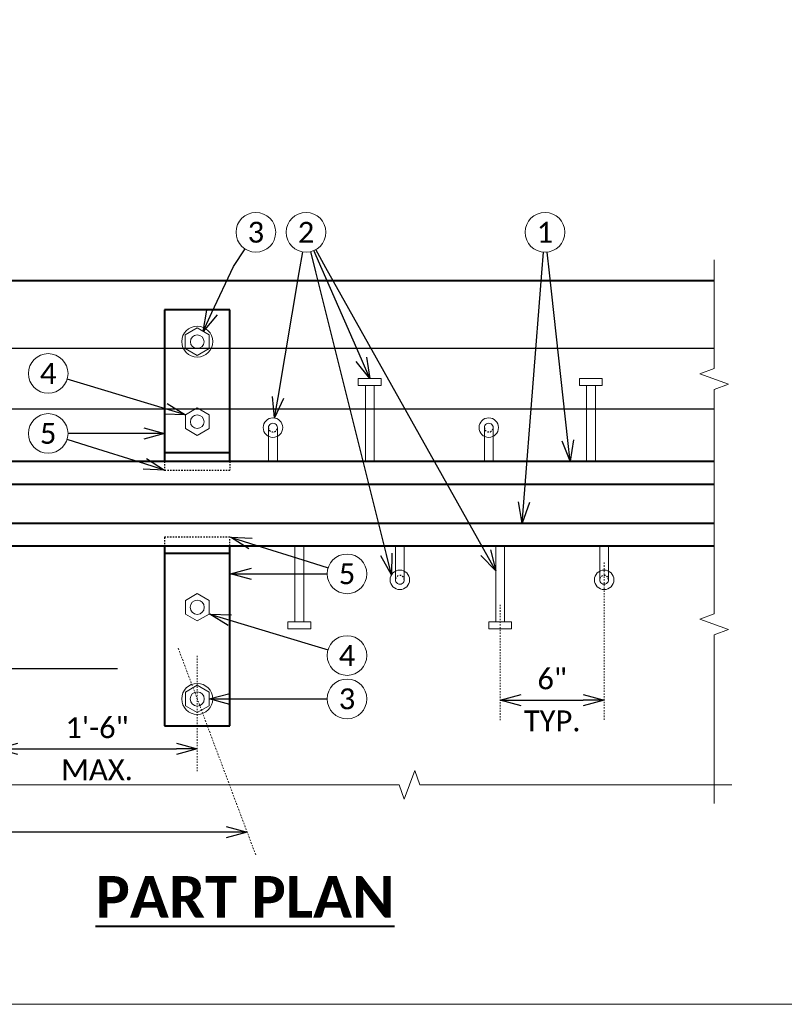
# Model space of a CAD drawing. Header units: metres. Extents: x -138 to 797, y -50 to 519.
# Tile 105 of 256: x 35 to 90, y -50 to 21. Entities that reach past the tile are written whole.
import ezdxf
from ezdxf import colors
from ezdxf.entities.mleader import LeaderData, LeaderLine
from ezdxf.enums import TextEntityAlignment as Align
from ezdxf.math import Vec2, Vec3

# ---------------------------------------------------------------- set-up
doc = ezdxf.new("R2010")
doc.units = ezdxf.units.M
doc.header["$MEASUREMENT"] = 0
doc.linetypes.add('Wisdot2', pattern=[0.125, 0.0625, -0.0625])
doc.linetypes.add('Wisdot4', pattern=[0.28125, 0.125, -0.0625, 0.03125, -0.0625])
for name, color, linetype, lineweight in [('B_ANNO_BREAK', 7, 'Continuous', 18), ('B_ANNO_DIM', 7, 'Continuous', 18), ('B_ANNO_SYMB', 7, 'Continuous', 18), ('B_ANNO_TEXT', 7, 'Continuous', 18), ('B_ANNO_TEXT_TITLE', 7, 'Continuous', 40), ('B_CNTR', 1, 'Wisdot4', 18), ('B_DETAIL', 7, 'Continuous', 18), ('B_DETAIL_HIDDEN', 7, 'Wisdot2', 25), ('B_DETAIL_OBJ', 7, 'Continuous', 40), ('B_REBAR', 5, 'Continuous', 25)]:
    doc.layers.add(name, color=color, linetype=linetype, lineweight=lineweight)
doc.layers.add('B_ANNO_NOPLOT', color=47, linetype='Continuous', lineweight=18, plot=False)
doc.styles.add('Annotative', font='calibri.ttf', dxfattribs={"height": 0.0625})
doc.styles.get("Standard").update_dxf_attribs({"font": 'calibri.ttf'})
doc.styles.add('Title', font='calibrib.ttf', dxfattribs={"height": 0.125})
doc.dimstyles.new('Annotative', dxfattribs={"dimscale": 0, "dimtxt": 0.0625, "dimasz": 0.0625, "dimexe": 0.03125, "dimexo": 0.03125, "dimgap": 0.03125, "dimtad": 1, "dimdec": 3, "dimzin": 3, "dimdsep": 46, "dimlunit": 4, "dimtxsty": 'Standard', "dimblk": 'OPEN30', "dimcen": 0.03125, "dimaunit": 1, "dimadec": 0, "dimazin": 3, "dimtfac": 0.75, "dimtdec": 3, "dimtofl": 0, "dimtmove": 0, "dimatfit": 3, "dimldrblk": 'OPEN30', "dimfxl": 1, "dimtfill": 1, "dimfrac": 1, "dimtolj": 1, "dimtzin": 0, "dimarcsym": 0})

# ---------------------------------------------------------------- blocks, each defined once
blk = doc.blocks.new('HEXNUT')
at = {"layer": 'B_DETAIL'}
for p, q in [((-0.855, 0.49), (-0.005, 0.985)), ((-0.005, 0.985), (0.85, 0.49)), ((-0.855, -0.495), (-0.855, 0.49)), ((0.85, 0.49), (0.85, -0.495)), ((-0.005, -0.985), (-0.855, -0.495)), ((0.85, -0.495), (-0.005, -0.985))]:
    blk.add_line(p, q, dxfattribs=at)
blk = doc.blocks.new('_Open30')
at = {"color": 0, "linetype": 'ByBlock', "lineweight": -2}
for p, q in [((-1, 0.268), (0, 0)), ((0, 0), (-1, -0.268)), ((0, 0), (-1, 0))]:
    blk.add_line(p, q, dxfattribs=at)
blk = doc.blocks.new('*D41')
at = {"layer": 'B_ANNO_DIM', "color": 0, "lineweight": -2, "transparency": 16777216}
blk.add_line((35.189, -31.298), (46.589, -31.298), dxfattribs=at)
at = {"layer": 'Defpoints', "color": 0, "transparency": 16777216}
for p in [(33.689, -31.298), (48.089, -31.298), (48.089, -31.298)]:
    blk.add_point(p, dxfattribs=at)
at = {"layer": 'B_ANNO_DIM', "color": 0, "lineweight": -2, "transparency": 16777216, "xscale": 1.5, "yscale": 1.5, "zscale": 1.5, "rotation": 180}
blk.add_blockref('_Open30', (33.689, -31.298), dxfattribs=at)
at = {"layer": 'B_ANNO_DIM', "color": 0, "lineweight": -2, "transparency": 16777216, "xscale": 1.5, "yscale": 1.5, "zscale": 1.5}
blk.add_blockref('_Open30', (48.089, -31.298), dxfattribs=at)
at = {"layer": 'B_ANNO_DIM', "color": 0, "transparency": 16777216, "char_height": 1.5, "attachment_point": 5}
for s, insert in [('\\A1;1\'-6"', (40.889, -29.781)), ('\\A1;MAX.', (40.889, -32.804))]:
    blk.add_mtext(s, dxfattribs=dict(at, insert=insert))
blk = doc.blocks.new('*D42')
at = {"layer": 'B_ANNO_DIM', "color": 0, "lineweight": -2, "transparency": 16777216}
blk.add_line((71.359, -27.791), (75.83, -27.791), dxfattribs=at)
at = {"layer": 'Defpoints', "color": 0, "transparency": 16777216}
for p in [(69.859, -27.791), (77.33, -27.791), (77.33, -27.791)]:
    blk.add_point(p, dxfattribs=at)
at = {"layer": 'B_ANNO_DIM', "color": 0, "lineweight": -2, "transparency": 16777216, "xscale": 1.5, "yscale": 1.5, "zscale": 1.5, "rotation": 180}
blk.add_blockref('_Open30', (69.859, -27.791), dxfattribs=at)
at = {"layer": 'B_ANNO_DIM', "color": 0, "lineweight": -2, "transparency": 16777216, "xscale": 1.5, "yscale": 1.5, "zscale": 1.5}
blk.add_blockref('_Open30', (77.33, -27.791), dxfattribs=at)
at = {"layer": 'B_ANNO_DIM', "color": 0, "transparency": 16777216, "char_height": 1.5, "attachment_point": 5}
for s, insert in [('\\A1;6"', (73.595, -26.273)), ('\\A1;TYP.', (73.595, -29.296))]:
    blk.add_mtext(s, dxfattribs=dict(at, insert=insert))
blk = doc.blocks.new('*U1778')
at = {"layer": 'B_ANNO_NOPLOT', "flags": 128}
blk.add_lwpolyline([(0, 0), (0, 252), (323.928, 252), (323.928, 238.855), (378, 238.855), (378, 40.5), (316.571, 40.5), (316.571, 0)], close=True, dxfattribs=at)
at = {"layer": 'B_ANNO_TEXT', "style": 'Annotative'}
for tag, p in [('JO1', (357.189, 85.335)), ('JO2', (357.189, 82.392)), ('JO3', (357.189, 79.392)), ('JO4', (357.189, 76.43)), ('JO5', (357.189, 73.439)), ('JO6', (357.189, 70.335)), ('JO7', (357.189, 67.477)), ('JO8', (357.189, 64.496)), ('JO9', (357.189, 61.535))]:
    blk.add_attdef(tag, text='', height=1.5, dxfattribs=at).set_placement(p, align=Align.CENTER)
blk = doc.blocks.new('*U976')
at = {"layer": 'B_ANNO_NOPLOT', "flags": 128}
blk.add_lwpolyline([(0, 0), (0, 252), (323.928, 252), (323.928, 238.855), (378, 238.855), (378, 40.5), (316.571, 40.5), (316.571, 0)], close=True, dxfattribs=at)
blk = doc.blocks.new('*U1006')
at = {"layer": 'B_ANNO_NOPLOT', "flags": 128}
blk.add_lwpolyline([(0, 0), (0, 252), (323.9277, 252), (323.9277, 238.8552), (378, 238.8552), (378, 40.4996), (316.5708, 40.4996), (316.5708, 0)], close=True, dxfattribs=at)
blk = doc.blocks.new('INS_JTSS_ATGRSDWK+SS_BASE')
at = {"layer": 'B_ANNO_BREAK', "flags": 128}
for points in [[(198.0679, -262.9942), (198.0679, -270.8122), (197.0369, -271.1875), (199.0988, -271.9379), (198.0679, -272.3132), (198.0679, -288.4383), (197.0369, -288.8135), (199.0988, -289.564), (198.0679, -289.9392), (198.0679, -302.0501)], [(199.325, -300.7221), (176.9194, -300.7221), (176.5442, -299.6912), (175.7937, -301.7531), (175.4185, -300.7221), (127.1886, -300.7221), (126.8133, -299.6912), (126.0629, -301.7531), (125.6876, -300.7221), (109.0499, -300.7221)]]:
    blk.add_lwpolyline(points, dxfattribs=at)
at = {"layer": 'B_ANNO_NOPLOT', "flags": 128}
blk.add_lwpolyline([(0, -316.4871), (0, -64.4871), (323.9277, -64.4871), (323.9277, -77.632), (378, -77.632), (378, -275.9875), (316.5708, -275.9875), (316.5708, -316.4871)], close=True, dxfattribs=at)
at = {"layer": 'B_ANNO_SYMB'}
for centre in [(165.1338, -261.0198), (168.737, -261.0198), (185.9099, -261.0198), (150.2065, -271.16), (150.2065, -275.4728), (171.681, -285.5594), (171.681, -291.4284), (171.681, -294.5464)]:
    blk.add_circle(centre, 1.4255, dxfattribs=at)
at = {"layer": 'B_CNTR', "ltscale": 0.75}
for p, q in [((190.1587, -284.7454), (190.1587, -296.0659)), ((182.6879, -287.7797), (182.6879, -296.0659)), ((160.9191, -291.4487), (160.9191, -299.7349))]:
    blk.add_line(p, q, dxfattribs=at)
at = {"layer": 'B_DETAIL'}
for p, q in [((172.4929, -271.5161), (172.4929, -272.0261)), ((174.1429, -271.5161), (172.4929, -271.5161)), ((174.1429, -272.0261), (174.1429, -271.5161)), ((188.3879, -271.5211), (188.3879, -272.0261)), ((190.0279, -271.5211), (188.3879, -271.5211)), ((190.0279, -272.0261), (190.0279, -271.5211)), ((172.4929, -272.0261), (174.1429, -272.0261)), ((173.0029, -272.0261), (173.0029, -277.4711)), ((173.6379, -272.0261), (173.6379, -277.4711)), ((188.3879, -272.0261), (190.0279, -272.0261)), ((188.8929, -272.0261), (188.8929, -277.4711)), ((189.5279, -272.0261), (189.5279, -277.4711)), ((166.0421, -277.4711), (166.0421, -275.0611)), ((166.6753, -275.0611), (166.6753, -277.4711)), ((181.5517, -277.4711), (181.5517, -275.0611)), ((182.1849, -275.0611), (182.1849, -277.4711)), ((167.9429, -289.0011), (167.9429, -283.5561)), ((168.5779, -289.0011), (168.5779, -283.5561)), ((175.1621, -283.5661), (175.1621, -285.9761)), ((175.7953, -285.9761), (175.7953, -283.5661)), ((182.3729, -289.0111), (182.3729, -283.5661)), ((183.0029, -289.0111), (183.0029, -283.5661)), ((189.8421, -283.5661), (189.8421, -285.9761)), ((190.4753, -285.9761), (190.4753, -283.5661)), ((167.4329, -289.0011), (167.4329, -289.5061)), ((169.0779, -289.0011), (167.4329, -289.0011)), ((169.0779, -289.5061), (169.0779, -289.0011)), ((181.8629, -289.0111), (181.8629, -289.5061)), ((183.5129, -289.0111), (181.8629, -289.0111)), ((183.5129, -289.5061), (183.5129, -289.0111)), ((167.4329, -289.5061), (169.0779, -289.5061)), ((181.8629, -289.5061), (183.5129, -289.5061))]:
    blk.add_line(p, q, dxfattribs=at)
for centre, radius in [((160.9179, -268.8761), 1.1136), ((160.9163, -268.8775), 0.4896), ((160.9191, -274.6263), 0.4896), ((166.3579, -275.0511), 0.7008), ((181.8675, -275.0511), 0.7008), ((175.4779, -285.9861), 0.7008), ((190.1579, -285.9861), 0.7008), ((160.9189, -287.9599), 0.5088), ((160.9191, -294.5453), 1.1136), ((160.9191, -294.5453), 0.5088)]:
    blk.add_circle(centre, radius, dxfattribs=at)
for centre, start, end in [((166.3587, -275.0503), 358.046356, 181.953644), ((181.8683, -275.0503), 358.046356, 181.953644), ((175.4787, -285.9869), 178.046356, 1.953644), ((190.1587, -285.9869), 178.046356, 1.953644)]:
    blk.add_arc(centre, 0.3168, start, end, dxfattribs=at)
at = {"layer": 'B_DETAIL_HIDDEN', "ltscale": 0.15}
for p, q in [((158.5729, -277.4711), (158.5729, -278.1011)), ((163.2579, -277.4711), (163.2579, -278.1011)), ((158.5729, -282.9311), (158.5729, -283.5561)), ((163.2579, -283.5561), (163.2579, -282.9311))]:
    blk.add_line(p, q, dxfattribs=at)
at = {"layer": 'B_DETAIL_HIDDEN', "ltscale": 0.5}
for p, q in [((158.5729, -278.1011), (163.2579, -278.1011)), ((163.2579, -282.9311), (158.5729, -282.9311))]:
    blk.add_line(p, q, dxfattribs=at)
at = {"layer": 'B_DETAIL_HIDDEN', "ltscale": 0.25}
for centre, start, end in [((166.3587, -275.0503), 181.953644, 358.046356), ((181.8683, -275.0503), 181.953644, 358.046356), ((175.4787, -285.9869), 1.953644, 178.046356), ((190.1587, -285.9869), 1.953644, 178.046356)]:
    blk.add_arc(centre, 0.3168, start, end, dxfattribs=at)
at = {"layer": 'B_DETAIL_OBJ'}
for p, q in [((110.3979, -264.4801), (198.0679, -264.4801)), ((163.2579, -266.5811), (158.5729, -266.5811)), ((158.5729, -266.5811), (158.5729, -277.4711)), ((163.2579, -277.4711), (163.2579, -266.5811)), ((158.5729, -276.8361), (163.2579, -276.8361)), ((110.3979, -277.4711), (198.0679, -277.4711)), ((110.3979, -279.1211), (198.0679, -279.1211)), ((110.3979, -281.9061), (198.0679, -281.9061)), ((110.3979, -283.5561), (198.0679, -283.5561)), ((158.5729, -283.5561), (158.5729, -296.4761)), ((163.2579, -296.4761), (163.2579, -283.5561)), ((158.5729, -284.0661), (163.2579, -284.0661)), ((158.5729, -296.4761), (163.2579, -296.4761))]:
    blk.add_line(p, q, dxfattribs=at)
at = {"layer": 'B_REBAR'}
for p, q in [((126.7529, -269.3361), (198.0679, -269.3361)), ((126.7529, -273.7061), (198.0679, -273.7061)), ((110.2729, -292.3611), (155.1829, -292.3611))]:
    blk.add_line(p, q, dxfattribs=at)
at = {"color": 7, "linetype": 'Continuous', "lineweight": 18}
blk.add_blockref('HEXNUT', (160.9179, -268.8761), dxfattribs=at)
at = {"layer": 'B_DETAIL'}
for p in [(160.9207, -274.6249), (160.9205, -287.9585), (160.9207, -294.5439)]:
    blk.add_blockref('HEXNUT', p, dxfattribs=at)
at = {"style": 'Annotative'}
blk.add_attdef('DIM12', text='', height=1.5, rotation=90, dxfattribs=at).set_placement((9.8635, -92.4421), align=Align.MIDDLE_CENTER)
at = {"layer": 'B_ANNO_DIM', "lineweight": 30}
for tag, p in [('BAR1', (10.7294, -248.1165)), ('BAR3', (129.0984, -257.5272))]:
    blk.add_attdef(tag, text='', height=1.5, dxfattribs=at).set_placement(p, align=Align.TOP_LEFT)
at = {"layer": 'B_ANNO_DIM', "style": 'Annotative'}
for tag, p in [('BAR2', (96.1024, -274.8563)), ('BAR4', (122.9444, -296.1127))]:
    blk.add_attdef(tag, text='', height=1.5, dxfattribs=at).set_placement(p, align=Align.TOP_LEFT)
at = {"layer": 'B_ANNO_TEXT', "char_height": 1.5, "width": 3.563823, "attachment_point": 5, "style": 'Annotative'}
for s, insert in [('3', (165.1338, -261.0198)), ('2', (168.737, -261.0198)), ('1', (185.9099, -261.0198)), ('4', (150.2065, -271.16)), ('5', (150.2065, -275.4728)), ('5', (171.681, -285.5594)), ('4', (171.681, -291.4284)), ('3', (171.681, -294.5464))]:
    blk.add_mtext(s, dxfattribs=dict(at, insert=insert))
at = {"layer": 'B_ANNO_TEXT', "style": 'Annotative'}
for tag, p in [('SS', (321.0554, -84.683)), ('BID#', (275.9705, -312.1489))]:
    blk.add_attdef(tag, p, '', height=1.5, dxfattribs=at)
at = {"layer": 'B_ANNO_TEXT_TITLE', "insert": (153.6135, -307.2716, -1.6845), "char_height": 3, "attachment_point": 1, "line_spacing_factor": 0.8, "style": 'Title'}
blk.add_mtext('\\pxqc;{\\LPART PLAN}', dxfattribs=at)
at = {"layer": 'B_ANNO_DIM'}
for base, p1, p2, text, picture, middle in [((190.1587, -294.6296), (182.6879, -294.6296), (190.1587, -294.6296), '6"\\XTYP.', '*D42', (186.4233, -294.6296)), ((160.9179, -298.1371), (146.5179, -298.1371), (160.9179, -298.1371), '1\'-6"\\XMAX.', '*D41', (153.7179, -298.1371))]:
    dim = blk.add_linear_dim(base=base, p1=p1, p2=p2, text=text, dimstyle='Annotative', override={"dimtfill": 0}, dxfattribs=at)
    dim.commit()
    dim.dimension.update_dxf_attribs({"geometry": picture, "text_midpoint": middle, "insert": (112.8286, -266.8387)})
ml = blk.add_multileader_mtext('Standard', dxfattribs=at)
ml.set_content('', color=256)
ml.set_leader_properties()
ml.set_arrow_properties(name='OPEN30')
ml.build(insert=Vec2(0, 0))
ml.multileader.update_dxf_attribs({"text_right_attachment_type": 3, "dogleg_length": 0.0625, "arrow_head_size": 1.5, "scale": 24})
ctx = ml.context
ctx.base_point, ctx.scale, ctx.char_height, ctx.arrow_head_size, ctx.landing_gap_size, ctx.plane_origin, ctx.plane_x_axis, ctx.plane_y_axis = Vec3(168.7189, -260.9476), 24, 1.5, 1.5, 0.75, Vec3(170.2871, -267.2327), Vec3(0.2420893, -0.970254), Vec3(0.970254, 0.2420893)
ctx.right_attachment = 3
notes = []
notes.append((ctx, [(0, (1, 1, 0), (169.4452, -263.8583), (-0.2420893, 0.970254), 1.5, [(0, [(174.8765, -285.6263), (169.4452, -263.8583), (169.4452, -263.8583)], 0, [])])]))
ctx.mtext.insert, ctx.mtext.text_direction, ctx.mtext.rotation, ctx.mtext.flow_direction = Vec3(169.6282, -261.4937), Vec3(0.2420893, -0.970254), 4.9569076, 5
ml = blk.add_multileader_mtext('Standard', dxfattribs=at)
ml.set_content('', color=256)
ml.set_leader_properties()
ml.set_arrow_properties(name='OPEN30')
ml.build(insert=Vec2(0, 0))
ml.multileader.update_dxf_attribs({"text_right_attachment_type": 3, "dogleg_length": 0.0625, "arrow_head_size": 1.5, "scale": 24})
ctx = ml.context
ctx.base_point, ctx.scale, ctx.char_height, ctx.arrow_head_size, ctx.landing_gap_size, ctx.plane_origin, ctx.plane_x_axis, ctx.plane_y_axis = Vec3(168.7072, -260.9516), 24, 1.5, 1.5, 0.75, Vec3(171.2983, -266.8886), Vec3(0.3999968, -0.9165165), Vec3(0.9165165, 0.3999968)
ctx.right_attachment = 3
notes.append((ctx, [(0, (1, 1, 0), (169.9072, -263.7011), (-0.3999968, 0.9165165), 1.5, [(0, [(173.3179, -271.5161), (169.9072, -263.7011), (169.9072, -263.7011)], 0, [])])]))
ctx.mtext.insert, ctx.mtext.text_direction, ctx.mtext.rotation, ctx.mtext.flow_direction = Vec3(169.6946, -261.339), Vec3(0.3999968, -0.9165165), 5.1239023, 5
ml = blk.add_multileader_mtext('Standard', dxfattribs=at)
ml.set_content('', color=256)
ml.set_leader_properties()
ml.set_arrow_properties(name='OPEN30')
ml.build(insert=Vec2(0, 0))
ml.multileader.update_dxf_attribs({"text_right_attachment_type": 3, "dogleg_length": 0.0625, "arrow_head_size": 1.5, "scale": 24})
ctx = ml.context
ctx.base_point, ctx.scale, ctx.char_height, ctx.arrow_head_size, ctx.landing_gap_size, ctx.plane_origin, ctx.plane_x_axis, ctx.plane_y_axis = Vec3(168.7005, -260.9549), 24, 1.5, 1.5, 0.75, Vec3(171.8685, -266.6053), Vec3(0.4890422, -0.8722601), Vec3(0.8722601, 0.4890422)
ctx.right_attachment = 3
notes.append((ctx, [(0, (1, 1, 0), (170.1677, -263.5716), (-0.4890422, 0.8722601), 1.5, [(0, [(182.3729, -285.341), (170.1677, -263.5716), (170.1677, -263.5716)], 0, [])])]))
ctx.mtext.insert, ctx.mtext.text_direction, ctx.mtext.rotation, ctx.mtext.flow_direction = Vec3(169.7215, -261.2423), Vec3(0.4890422, -0.8722601), 5.2233803, 5
ml = blk.add_multileader_mtext('Standard', dxfattribs=at)
ml.set_content('', color=256)
ml.set_leader_properties()
ml.set_arrow_properties(name='OPEN30')
ml.build(insert=Vec2(0, 0))
ml.multileader.update_dxf_attribs({"text_right_attachment_type": 3, "dogleg_length": 0.0625, "arrow_head_size": 1.5, "scale": 24})
ctx = ml.context
ctx.base_point, ctx.scale, ctx.char_height, ctx.arrow_head_size, ctx.landing_gap_size, ctx.plane_origin, ctx.plane_x_axis, ctx.plane_y_axis = Vec3(185.9157, -260.9456), 24, 1.5, 1.5, 0.75, Vec3(185.4107, -267.4037), Vec3(-0.0779522, -0.9969571), Vec3(0.9969571, -0.0779522)
ctx.right_attachment = 3
notes.append((ctx, [(0, (1, 1, 0), (185.6819, -263.9365), (0.0779522, 0.9969571), 1.5, [(0, [(184.2768, -281.9061), (185.6819, -263.9365), (185.6819, -263.9365)], 0, [])])]))
ctx.mtext.insert, ctx.mtext.text_direction, ctx.mtext.rotation, ctx.mtext.flow_direction = Vec3(186.605, -261.7518), Vec3(-0.0779522, -0.9969571), 4.6343577, 5
ml = blk.add_multileader_mtext('Standard', dxfattribs=at)
ml.set_content('', color=256)
ml.set_leader_properties()
ml.set_arrow_properties(name='OPEN30')
ml.build(insert=Vec2(0, 0))
ml.multileader.update_dxf_attribs({"text_right_attachment_type": 3, "dogleg_length": 0.0625, "arrow_head_size": 1.5, "scale": 24})
ctx = ml.context
ctx.base_point, ctx.scale, ctx.char_height, ctx.arrow_head_size, ctx.landing_gap_size, ctx.plane_origin, ctx.plane_x_axis, ctx.plane_y_axis = Vec3(185.9018, -260.9458), 24, 1.5, 1.5, 0.75, Vec3(186.6086, -267.385), Vec3(0.1091147, -0.9940292), Vec3(0.9940292, 0.1091147)
ctx.right_attachment = 3
notes.append((ctx, [(0, (1, 1, 0), (186.2291, -263.9279), (-0.1091147, 0.9940292), 1.5, [(0, [(187.7158, -277.4711), (186.2291, -263.9279), (186.2291, -263.9279)], 0, [])])]))
ctx.mtext.insert, ctx.mtext.text_direction, ctx.mtext.rotation, ctx.mtext.flow_direction = Vec3(186.7291, -261.6095), Vec3(0.1091147, -0.9940292), 4.8217213, 5
ml = blk.add_multileader_mtext('Standard', dxfattribs=at)
ml.set_content('', color=256)
ml.set_leader_properties()
ml.set_arrow_properties(name='OPEN30')
ml.build(insert=Vec2(0, 0))
ml.multileader.update_dxf_attribs({"text_right_attachment_type": 3, "dogleg_length": 0.0625, "arrow_head_size": 1.5, "scale": 24})
ctx = ml.context
ctx.base_point, ctx.scale, ctx.char_height, ctx.arrow_head_size, ctx.landing_gap_size, ctx.plane_origin, ctx.plane_x_axis, ctx.plane_y_axis = Vec3(165.1746, -260.9575), 24, 1.5, 1.5, 0.75, Vec3(161.6294, -266.3791), Vec3(-0.5472815, -0.8369486), Vec3(0.8369486, -0.5472815)
ctx.right_attachment = 3
notes.append((ctx, [(0, (1, 1, 0), (163.5327, -263.4683), (0.5472815, 0.8369486), 1.5, [(0, [(161.3404, -268.1386), (163.5327, -263.4683), (163.5327, -263.4683)], 0, [])])]))
ctx.mtext.insert, ctx.mtext.text_direction, ctx.mtext.rotation, ctx.mtext.flow_direction = Vec3(165.3918, -261.9957), Vec3(-0.5472815, -0.8369486), 4.1332763, 5
ml = blk.add_multileader_mtext('Standard', dxfattribs=at)
ml.set_content('', color=256)
ml.set_leader_properties()
ml.set_arrow_properties(name='OPEN30')
ml.build(insert=Vec2(0, 0))
ml.multileader.update_dxf_attribs({"text_right_attachment_type": 3, "dogleg_length": 0.0625, "arrow_head_size": 1.5, "scale": 24})
ctx = ml.context
ctx.base_point, ctx.scale, ctx.char_height, ctx.arrow_head_size, ctx.landing_gap_size, ctx.plane_origin, ctx.plane_x_axis, ctx.plane_y_axis = Vec3(168.7494, -260.9464), 24, 1.5, 1.5, 0.75, Vec3(167.6668, -267.3332), Vec3(-0.1671237, -0.9859359), Vec3(0.9859359, -0.1671237)
ctx.right_attachment = 3
notes.append((ctx, [(0, (1, 1, 0), (168.248, -263.9042), (0.1671237, 0.9859359), 1.5, [(0, [(166.4756, -274.3603), (168.248, -263.9042), (168.248, -263.9042)], 0, [])])]))
ctx.mtext.insert, ctx.mtext.text_direction, ctx.mtext.rotation, ctx.mtext.flow_direction = Vec3(169.3635, -261.8112), Vec3(-0.1671237, -0.9859359), 4.5444774, 5
ml = blk.add_multileader_mtext('Standard', dxfattribs=at)
ml.set_content('', color=256)
ml.set_leader_properties()
ml.set_arrow_properties(name='OPEN30')
ml.build(insert=Vec2(0, 0))
ml.multileader.update_dxf_attribs({"text_right_attachment_type": 3, "dogleg_length": 0.0625, "arrow_head_size": 1.5, "scale": 24})
ctx = ml.context
ctx.base_point, ctx.scale, ctx.char_height, ctx.arrow_head_size, ctx.landing_gap_size, ctx.plane_origin, ctx.plane_x_axis, ctx.plane_y_axis = Vec3(151.5713, -271.5718), 24, 1.5, 1.5, 0.75, Vec3(156.3369, -273.0098), Vec3(-0.9573669, 0.2888748), Vec3(-0.2888748, -0.9573669)
ctx.right_attachment = 3
notes.append((ctx, [(0, (1, 1, 0), (153.0073, -272.0052), (-0.9573669, 0.2888748), 1.5, [(0, [(160.0657, -274.1349), (153.0073, -272.0052), (153.0073, -272.0052)], 0, [])])]))
ctx.mtext.insert, ctx.mtext.text_direction, ctx.mtext.rotation, ctx.mtext.flow_direction = Vec3(150.6366, -272.0732), Vec3(-0.9573669, 0.2888748), 2.8485414, 5
ml = blk.add_multileader_mtext('Standard', dxfattribs=at)
ml.set_content('', color=256)
ml.set_leader_properties()
ml.set_arrow_properties(name='OPEN30')
ml.build(insert=Vec2(0, 0))
ml.multileader.update_dxf_attribs({"text_right_attachment_type": 3, "dogleg_length": 0.0625, "arrow_head_size": 1.5, "scale": 24})
ctx = ml.context
ctx.base_point, ctx.scale, ctx.char_height, ctx.arrow_head_size, ctx.landing_gap_size, ctx.plane_origin, ctx.plane_x_axis, ctx.plane_y_axis = Vec3(151.632, -275.4728), 24, 1.5, 1.5, 0.75, Vec3(156.6099, -275.4728), Vec3(-1, 0), Vec3(0, -1)
ctx.right_attachment = 3
notes.append((ctx, [(0, (1, 1, 0), (153.132, -275.4728), (-1, 0), 1.5, [(0, [(158.5729, -275.4728), (153.132, -275.4728), (153.132, -275.4728)], 0, [])])]))
ctx.mtext.insert, ctx.mtext.text_direction, ctx.mtext.rotation, ctx.mtext.flow_direction = Vec3(150.882, -276.2228), Vec3(-1, 0), 3.1415927, 5
ml = blk.add_multileader_mtext('Standard', dxfattribs=at)
ml.set_content('', color=256)
ml.set_leader_properties()
ml.set_arrow_properties(name='OPEN30')
ml.build(insert=Vec2(0, 0))
ml.multileader.update_dxf_attribs({"text_right_attachment_type": 3, "dogleg_length": 0.0625, "arrow_head_size": 1.5, "scale": 24})
ctx = ml.context
ctx.base_point, ctx.scale, ctx.char_height, ctx.arrow_head_size, ctx.landing_gap_size, ctx.plane_origin, ctx.plane_x_axis, ctx.plane_y_axis = Vec3(151.5665, -275.9001), 24, 1.5, 1.5, 0.75, Vec3(156.3155, -277.392), Vec3(-0.9540306, 0.2997093), Vec3(-0.2997093, -0.9540306)
ctx.right_attachment = 3
notes.append((ctx, [(0, (1, 1, 0), (152.9975, -276.3496), (-0.9540306, 0.2997093), 1.5, [(0, [(158.5729, -278.1011), (152.9975, -276.3496), (152.9975, -276.3496)], 0, [])])]))
ctx.mtext.insert, ctx.mtext.text_direction, ctx.mtext.rotation, ctx.mtext.flow_direction = Vec3(150.6262, -276.3908), Vec3(-0.9540306, 0.2997093), 2.8372048, 5
ml = blk.add_multileader_mtext('Standard', dxfattribs=at)
ml.set_content('', color=256)
ml.set_leader_properties()
ml.set_arrow_properties(name='OPEN30')
ml.build(insert=Vec2(0, 0))
ml.multileader.update_dxf_attribs({"text_right_attachment_type": 3, "dogleg_length": 0.0625, "arrow_head_size": 1.5, "scale": 24})
ctx = ml.context
ctx.base_point, ctx.scale, ctx.char_height, ctx.arrow_head_size, ctx.landing_gap_size, ctx.plane_origin, ctx.plane_x_axis, ctx.plane_y_axis = Vec3(171.752, -285.5818), 24, 1.5, 1.5, 0.75, Vec3(165.572, -283.6403), Vec3(-0.9540306, 0.2997093), Vec3(-0.2997093, -0.9540306)
ctx.right_attachment = 3
notes.append((ctx, [(0, (1, 1, 0), (168.89, -284.6826), (0.9540306, -0.2997093), 1.5, [(0, [(163.3146, -282.9311), (168.89, -284.6826), (168.89, -284.6826)], 0, [])])]))
ctx.mtext.insert, ctx.mtext.text_direction, ctx.mtext.rotation, ctx.mtext.flow_direction = Vec3(170.8117, -286.0725), Vec3(-0.9540306, 0.2997093), 2.8372048, 5
ml = blk.add_multileader_mtext('Standard', dxfattribs=at)
ml.set_content('', color=256)
ml.set_leader_properties()
ml.set_arrow_properties(name='OPEN30')
ml.build(insert=Vec2(0, 0))
ml.multileader.update_dxf_attribs({"text_right_attachment_type": 3, "dogleg_length": 0.0625, "arrow_head_size": 1.5, "scale": 24})
ctx = ml.context
ctx.base_point, ctx.scale, ctx.char_height, ctx.arrow_head_size, ctx.landing_gap_size, ctx.plane_origin, ctx.plane_x_axis, ctx.plane_y_axis = Vec3(171.7555, -285.5594), 24, 1.5, 1.5, 0.75, Vec3(165.2776, -285.5594), Vec3(-1, 0), Vec3(0, -1)
ctx.right_attachment = 3
notes.append((ctx, [(0, (1, 1, 0), (168.7555, -285.5594), (1, 0), 1.5, [(0, [(163.3146, -285.5594), (168.7555, -285.5594), (168.7555, -285.5594)], 0, [])])]))
ctx.mtext.insert, ctx.mtext.text_direction, ctx.mtext.rotation, ctx.mtext.flow_direction = Vec3(171.0055, -286.3094), Vec3(-1, 0), 3.1415927, 5
ml = blk.add_multileader_mtext('Standard', dxfattribs=at)
ml.set_content('', color=256)
ml.set_leader_properties()
ml.set_arrow_properties(name='OPEN30')
ml.build(insert=Vec2(0, 0))
ml.multileader.update_dxf_attribs({"text_right_attachment_type": 3, "dogleg_length": 0.0625, "arrow_head_size": 1.5, "scale": 24})
ctx = ml.context
ctx.base_point, ctx.scale, ctx.char_height, ctx.arrow_head_size, ctx.landing_gap_size, ctx.plane_origin, ctx.plane_x_axis, ctx.plane_y_axis = Vec3(171.7523, -291.4499), 24, 1.5, 1.5, 0.75, Vec3(165.5506, -289.5787), Vec3(-0.9573669, 0.2888748), Vec3(-0.2888748, -0.9573669)
ctx.right_attachment = 3
notes.append((ctx, [(0, (1, 1, 0), (168.8802, -290.5833), (0.9573669, -0.2888748), 1.5, [(0, [(161.8218, -288.4535), (168.8802, -290.5833), (168.8802, -290.5833)], 0, [])])]))
ctx.mtext.insert, ctx.mtext.text_direction, ctx.mtext.rotation, ctx.mtext.flow_direction = Vec3(170.8176, -291.9513), Vec3(-0.9573669, 0.2888748), 2.8485414, 5
ml = blk.add_multileader_mtext('Standard', dxfattribs=at)
ml.set_content('', color=256)
ml.set_leader_properties()
ml.set_arrow_properties(name='OPEN30')
ml.build(insert=Vec2(0, 0))
ml.multileader.update_dxf_attribs({"text_right_attachment_type": 3, "dogleg_length": 0.0625, "arrow_head_size": 1.5, "scale": 24})
ctx = ml.context
ctx.base_point, ctx.scale, ctx.char_height, ctx.arrow_head_size, ctx.landing_gap_size, ctx.plane_origin, ctx.plane_x_axis, ctx.plane_y_axis = Vec3(171.7555, -294.5464), 24, 1.5, 1.5, 0.75, Vec3(165.2776, -294.5464), Vec3(-1, 0), Vec3(0, -1)
ctx.right_attachment = 3
notes.append((ctx, [(0, (1, 1, 0), (168.7555, -294.5464), (1, 0), 1.5, [(0, [(161.7707, -294.5464), (168.7555, -294.5464), (168.7555, -294.5464)], 0, [])])]))
ctx.mtext.insert, ctx.mtext.text_direction, ctx.mtext.rotation, ctx.mtext.flow_direction = Vec3(171.0055, -295.2964), Vec3(-1, 0), 3.1415927, 5
for ctx, leaders in notes:
    for number, flags, end, landing, length, lines in leaders:
        leader = LeaderData()
        leader.index, (leader.has_last_leader_line, leader.has_dogleg_vector, leader.attachment_direction) = number, flags
        leader.last_leader_point, leader.dogleg_vector, leader.dogleg_length = Vec3(end), Vec3(landing), length
        for number, points, colour, breaks in lines:
            line = LeaderLine()
            line.index, line.vertices, line.color, line.breaks = number, Vec3.list(points), colors.encode_raw_color(colour), breaks
            leader.lines.append(line)
        ctx.leaders.append(leader)
blk = doc.blocks.new('*U739')
at = {"layer": 'B_ANNO_NOPLOT', "flags": 128}
blk.add_lwpolyline([(0, -316.4871), (0, -64.4871), (323.9277, -64.4871), (323.9277, -77.632), (378, -77.632), (378, -275.9875), (316.5708, -275.9875), (316.5708, -316.4871)], close=True, dxfattribs=at)
at = {"layer": 'B_CNTR'}
blk.add_line((159.5534, -290.9034), (165.1345, -305.7867), dxfattribs=at)
at = {"layer": 'B_ANNO_DIM'}
ml = blk.add_multileader_mtext('Standard', dxfattribs=at)
ml.set_content('', color=256)
ml.set_leader_properties()
ml.set_arrow_properties(name='OPEN30')
ml.build(insert=Vec2(0, 0))
ml.multileader.update_dxf_attribs({"text_right_attachment_type": 3, "dogleg_length": 0.0625, "arrow_head_size": 1.5, "scale": 24})
ctx = ml.context
ctx.base_point, ctx.scale, ctx.char_height, ctx.arrow_head_size, ctx.landing_gap_size, ctx.plane_origin = Vec3(143.2445, -304.1129), 24, 1.5, 1.5, 0.75, Vec3(169.1078, -304.1129)
ctx.right_attachment = 3
notes = []
notes.append((ctx, [(0, (1, 1, 0), (146.2445, -304.1129), (-1, 0), 1.5, [(0, [(164.5068, -304.1129), (148.1513, -304.1129)], 0, [])])]))
ctx.mtext.insert, ctx.mtext.flow_direction = Vec3(143.9945, -303.3629), 5
for ctx, leaders in notes:
    for number, flags, end, landing, length, lines in leaders:
        leader = LeaderData()
        leader.index, (leader.has_last_leader_line, leader.has_dogleg_vector, leader.attachment_direction) = number, flags
        leader.last_leader_point, leader.dogleg_vector, leader.dogleg_length = Vec3(end), Vec3(landing), length
        for number, points, colour, breaks in lines:
            line = LeaderLine()
            line.index, line.vertices, line.color, line.breaks = number, Vec3.list(points), colors.encode_raw_color(colour), breaks
            leader.lines.append(line)
        ctx.leaders.append(leader)

msp = doc.modelspace()

# ---------------------------------------------------------------- block references
msp.add_blockref('INS_JTSS_ATGRSDWK+SS_BASE', (-112.829, 266.839))

# ---------------------------------------------------------------- next in the draw order: block references
for name in ['*U976', '*U1778']:
    msp.add_blockref(name, (-112.829, -49.648))

# ---------------------------------------------------------------- next in the draw order: block references
msp.add_blockref('*U1006', (-112.829, -49.648))

# ---------------------------------------------------------------- next in the draw order: block references
msp.add_blockref('*U739', (-112.829, 266.839))

doc.saveas('drawing.dxf')
